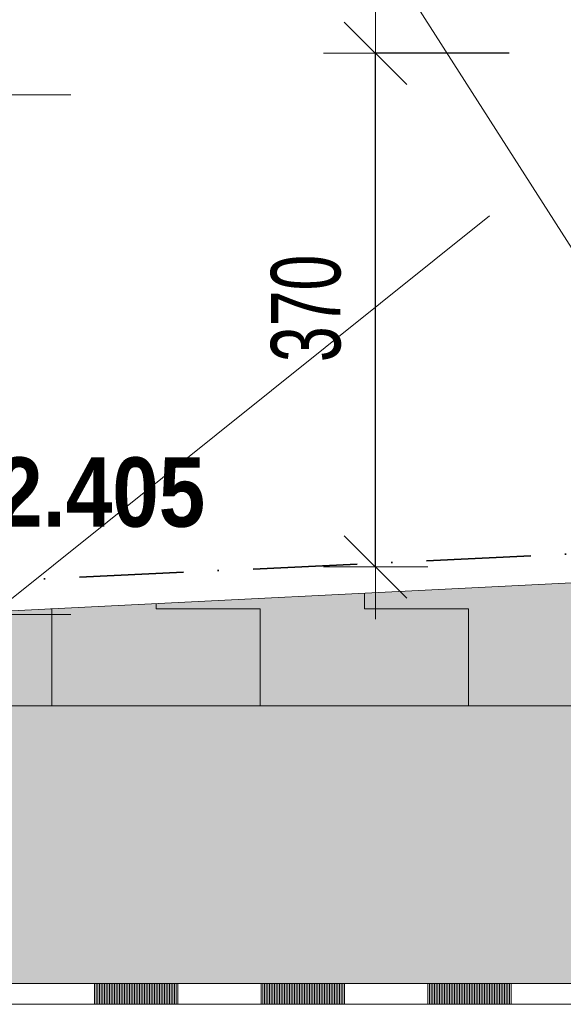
# Model space of a CAD drawing. Header units: millimetres. Extents: x 8403 to 26999, y -43919 to -18609.
# Tile 15 of 20: x 11677 to 12068, y -21660 to -20951. Entities that reach past the tile are written whole.
import ezdxf

# ---------------------------------------------------------------- set-up
doc = ezdxf.new("R2010")
doc.units = ezdxf.units.MM
doc.header["$PDMODE"] = 65
doc.linetypes.add('Cerchovana_2', pattern=[125, 75, -25, 0, -25])
doc.layers.add('XR$3$DETAILNÍ ŘEZ_1', color=7, linetype='Continuous', lineweight=25)
doc.styles.add('ARIALNARROW', font='ARIALN.TTF')
doc.dimstyles.new('DIMSTYLE_7', dxfattribs={"dimtxt": 50, "dimasz": 75, "dimexe": 0, "dimexo": 0, "dimgap": 25, "dimtad": 2, "dimdec": 0, "dimrnd": 1, "dimzin": 12, "dimdsep": 46, "dimtxsty": 'ARIALNARROW', "dimblk1": 'ALL_ML_STRICH', "dimblk2": 'ALL_ML_STRICH', "dimsah": 1, "dimcen": 0, "dimclrd": 6, "dimclre": 6, "dimclrt": 6, "dimadec": 0, "dimazin": 0, "dimtfac": 1, "dimtdec": 0, "dimtix": 1, "dimtmove": 2, "dimatfit": 3, "dimfxl": 0, "dimtzin": 0, "dimlwd": 0, "dimlwe": 13, "dimarcsym": 0})

# ---------------------------------------------------------------- blocks, each defined once
blk = doc.blocks.new('VZOROVÁ ČÁRA_6')
at = {"layer": 'XR$3$DETAILNÍ ŘEZ_1', "color": 7, "linetype": 'Continuous', "lineweight": 13}
for p, q in [((11730.72, -21644.85), (11730.72, -21659.85)), ((11730.72, -21644.85), (11790.72, -21644.85)), ((11730.72, -21644.85), (11790.72, -21644.85)), ((11730.72, -21644.85), (11790.72, -21644.85)), ((11730.72, -21644.85), (11790.72, -21644.85)), ((11730.72, -21644.85), (11790.72, -21644.85)), ((11731.92, -21644.85), (11731.92, -21659.85)), ((11733.12, -21644.85), (11733.12, -21659.85)), ((11734.32, -21644.85), (11734.32, -21659.85)), ((11735.52, -21644.85), (11735.52, -21659.85)), ((11736.72, -21644.85), (11736.72, -21659.85)), ((11737.92, -21644.85), (11737.92, -21659.85)), ((11739.12, -21644.85), (11739.12, -21659.85)), ((11740.32, -21644.85), (11740.32, -21659.85)), ((11741.52, -21644.85), (11741.52, -21659.85)), ((11742.72, -21644.85), (11742.72, -21659.85)), ((11743.92, -21644.85), (11743.92, -21659.85)), ((11745.12, -21644.85), (11745.12, -21659.85)), ((11746.32, -21644.85), (11746.32, -21659.85)), ((11747.52, -21644.85), (11747.52, -21659.85)), ((11748.72, -21644.85), (11748.72, -21659.85)), ((11749.92, -21644.85), (11749.92, -21659.85)), ((11751.12, -21644.85), (11751.12, -21659.85)), ((11752.32, -21644.85), (11752.32, -21659.85)), ((11753.52, -21644.85), (11753.52, -21659.85)), ((11754.72, -21644.85), (11754.72, -21659.85)), ((11755.92, -21644.85), (11755.92, -21659.85)), ((11757.12, -21644.85), (11757.12, -21659.85)), ((11758.32, -21644.85), (11758.32, -21659.85)), ((11759.52, -21644.85), (11759.52, -21659.85)), ((11760.72, -21644.85), (11760.72, -21659.85)), ((11761.92, -21644.85), (11761.92, -21659.85)), ((11763.12, -21644.85), (11763.12, -21659.85)), ((11764.32, -21644.85), (11764.32, -21659.85)), ((11765.52, -21644.85), (11765.52, -21659.85)), ((11766.72, -21644.85), (11766.72, -21659.85)), ((11767.92, -21644.85), (11767.92, -21659.85)), ((11769.12, -21644.85), (11769.12, -21659.85)), ((11770.32, -21644.85), (11770.32, -21659.85)), ((11771.52, -21644.85), (11771.52, -21659.85)), ((11772.72, -21644.85), (11772.72, -21659.85)), ((11773.92, -21644.85), (11773.92, -21659.85)), ((11775.12, -21644.85), (11775.12, -21659.85)), ((11776.32, -21644.85), (11776.32, -21659.85)), ((11777.52, -21644.85), (11777.52, -21659.85)), ((11778.72, -21644.85), (11778.72, -21659.85)), ((11779.92, -21644.85), (11779.92, -21659.85)), ((11781.12, -21644.85), (11781.12, -21659.85)), ((11782.32, -21644.85), (11782.32, -21659.85)), ((11783.52, -21644.85), (11783.52, -21659.85)), ((11784.72, -21644.85), (11784.72, -21659.85)), ((11785.92, -21644.85), (11785.92, -21659.85)), ((11787.12, -21644.85), (11787.12, -21659.85)), ((11788.32, -21644.85), (11788.32, -21659.85)), ((11789.52, -21644.85), (11789.52, -21659.85)), ((11790.72, -21644.85), (11790.72, -21659.85)), ((11850.72, -21644.85), (11850.72, -21659.85)), ((11850.72, -21644.85), (11910.72, -21644.85)), ((11850.72, -21644.85), (11910.72, -21644.85)), ((11850.72, -21644.85), (11910.72, -21644.85)), ((11850.72, -21644.85), (11910.72, -21644.85)), ((11850.72, -21644.85), (11910.72, -21644.85)), ((11851.92, -21644.85), (11851.92, -21659.85)), ((11853.12, -21644.85), (11853.12, -21659.85)), ((11854.32, -21644.85), (11854.32, -21659.85)), ((11855.52, -21644.85), (11855.52, -21659.85)), ((11856.72, -21644.85), (11856.72, -21659.85)), ((11857.92, -21644.85), (11857.92, -21659.85)), ((11859.12, -21644.85), (11859.12, -21659.85)), ((11860.32, -21644.85), (11860.32, -21659.85)), ((11861.52, -21644.85), (11861.52, -21659.85)), ((11862.72, -21644.85), (11862.72, -21659.85)), ((11863.92, -21644.85), (11863.92, -21659.85)), ((11865.12, -21644.85), (11865.12, -21659.85)), ((11866.32, -21644.85), (11866.32, -21659.85)), ((11867.52, -21644.85), (11867.52, -21659.85)), ((11868.72, -21644.85), (11868.72, -21659.85)), ((11869.92, -21644.85), (11869.92, -21659.85)), ((11871.12, -21644.85), (11871.12, -21659.85)), ((11872.32, -21644.85), (11872.32, -21659.85)), ((11873.52, -21644.85), (11873.52, -21659.85)), ((11874.72, -21644.85), (11874.72, -21659.85)), ((11875.92, -21644.85), (11875.92, -21659.85)), ((11877.12, -21644.85), (11877.12, -21659.85)), ((11878.32, -21644.85), (11878.32, -21659.85)), ((11879.52, -21644.85), (11879.52, -21659.85)), ((11880.72, -21644.85), (11880.72, -21659.85)), ((11881.92, -21644.85), (11881.92, -21659.85)), ((11883.12, -21644.85), (11883.12, -21659.85)), ((11884.32, -21644.85), (11884.32, -21659.85)), ((11885.52, -21644.85), (11885.52, -21659.85)), ((11886.72, -21644.85), (11886.72, -21659.85)), ((11887.92, -21644.85), (11887.92, -21659.85)), ((11889.12, -21644.85), (11889.12, -21659.85)), ((11890.32, -21644.85), (11890.32, -21659.85)), ((11891.52, -21644.85), (11891.52, -21659.85)), ((11892.72, -21644.85), (11892.72, -21659.85)), ((11893.92, -21644.85), (11893.92, -21659.85)), ((11895.12, -21644.85), (11895.12, -21659.85)), ((11896.32, -21644.85), (11896.32, -21659.85)), ((11897.52, -21644.85), (11897.52, -21659.85)), ((11898.72, -21644.85), (11898.72, -21659.85)), ((11899.92, -21644.85), (11899.92, -21659.85)), ((11901.12, -21644.85), (11901.12, -21659.85)), ((11902.32, -21644.85), (11902.32, -21659.85)), ((11903.52, -21644.85), (11903.52, -21659.85)), ((11904.72, -21644.85), (11904.72, -21659.85)), ((11905.92, -21644.85), (11905.92, -21659.85)), ((11907.12, -21644.85), (11907.12, -21659.85)), ((11908.32, -21644.85), (11908.32, -21659.85)), ((11909.52, -21644.85), (11909.52, -21659.85)), ((11910.72, -21644.85), (11910.72, -21659.85)), ((11970.72, -21644.85), (11970.72, -21659.85)), ((11970.72, -21644.85), (12030.72, -21644.85)), ((11970.72, -21644.85), (12030.72, -21644.85)), ((11970.72, -21644.85), (12030.72, -21644.85)), ((11970.72, -21644.85), (12030.72, -21644.85)), ((11970.72, -21644.85), (12030.72, -21644.85)), ((11971.92, -21644.85), (11971.92, -21659.85)), ((11973.12, -21644.85), (11973.12, -21659.85)), ((11974.32, -21644.85), (11974.32, -21659.85)), ((11975.52, -21644.85), (11975.52, -21659.85)), ((11976.72, -21644.85), (11976.72, -21659.85)), ((11977.92, -21644.85), (11977.92, -21659.85)), ((11979.12, -21644.85), (11979.12, -21659.85)), ((11980.32, -21644.85), (11980.32, -21659.85)), ((11981.52, -21644.85), (11981.52, -21659.85)), ((11982.72, -21644.85), (11982.72, -21659.85)), ((11983.92, -21644.85), (11983.92, -21659.85)), ((11985.12, -21644.85), (11985.12, -21659.85)), ((11986.32, -21644.85), (11986.32, -21659.85)), ((11987.52, -21644.85), (11987.52, -21659.85)), ((11988.72, -21644.85), (11988.72, -21659.85)), ((11989.92, -21644.85), (11989.92, -21659.85)), ((11991.12, -21644.85), (11991.12, -21659.85)), ((11992.32, -21644.85), (11992.32, -21659.85)), ((11993.52, -21644.85), (11993.52, -21659.85)), ((11994.72, -21644.85), (11994.72, -21659.85)), ((11995.92, -21644.85), (11995.92, -21659.85)), ((11997.12, -21644.85), (11997.12, -21659.85)), ((11998.32, -21644.85), (11998.32, -21659.85)), ((11999.52, -21644.85), (11999.52, -21659.85)), ((12000.72, -21644.85), (12000.72, -21659.85)), ((12001.92, -21644.85), (12001.92, -21659.85)), ((12003.12, -21644.85), (12003.12, -21659.85)), ((12004.32, -21644.85), (12004.32, -21659.85)), ((12005.52, -21644.85), (12005.52, -21659.85)), ((12006.72, -21644.85), (12006.72, -21659.85)), ((12007.92, -21644.85), (12007.92, -21659.85)), ((12009.12, -21644.85), (12009.12, -21659.85)), ((12010.32, -21644.85), (12010.32, -21659.85)), ((12011.52, -21644.85), (12011.52, -21659.85)), ((12012.72, -21644.85), (12012.72, -21659.85)), ((12013.92, -21644.85), (12013.92, -21659.85)), ((12015.12, -21644.85), (12015.12, -21659.85)), ((12016.32, -21644.85), (12016.32, -21659.85)), ((12017.52, -21644.85), (12017.52, -21659.85)), ((12018.72, -21644.85), (12018.72, -21659.85)), ((12019.92, -21644.85), (12019.92, -21659.85)), ((12021.12, -21644.85), (12021.12, -21659.85)), ((12022.32, -21644.85), (12022.32, -21659.85)), ((12023.52, -21644.85), (12023.52, -21659.85)), ((12024.72, -21644.85), (12024.72, -21659.85)), ((12025.92, -21644.85), (12025.92, -21659.85)), ((12027.12, -21644.85), (12027.12, -21659.85)), ((12028.32, -21644.85), (12028.32, -21659.85)), ((12029.52, -21644.85), (12029.52, -21659.85)), ((12030.72, -21644.85), (12030.72, -21659.85)), ((11670.72, -21659.85), (11730.72, -21659.85)), ((11730.72, -21659.85), (11790.72, -21659.85)), ((11790.72, -21659.85), (11850.72, -21659.85)), ((11850.72, -21659.85), (11910.72, -21659.85)), ((11910.72, -21659.85), (11970.72, -21659.85)), ((11970.72, -21659.85), (12030.72, -21659.85)), ((12030.72, -21659.85), (12090.72, -21659.85))]:
    blk.add_line(p, q, dxfattribs=at)
for points in [[(11670.72, -21644.85), (11730.72, -21644.85), (11790.72, -21644.85)], [(11670.72, -21644.85), (11730.72, -21644.85), (11790.72, -21644.85)], [(11790.72, -21644.85), (11850.72, -21644.85), (11910.72, -21644.85)], [(11790.72, -21644.85), (11850.72, -21644.85), (11910.72, -21644.85)], [(11910.72, -21644.85), (11970.72, -21644.85), (12030.72, -21644.85)], [(11910.72, -21644.85), (11970.72, -21644.85), (12030.72, -21644.85)], [(12030.72, -21644.85), (12090.72, -21644.85), (12150.72, -21644.85)], [(12030.72, -21644.85), (12090.72, -21644.85), (12150.72, -21644.85)]]:
    blk.add_lwpolyline(points, dxfattribs=at)
blk = doc.blocks.new('ALL_ML_STRICH')
at = {"color": 0, "linetype": 'ByBlock', "lineweight": -2}
for p, q in [((0, -0.5), (0, 0.5)), ((-0.3, -0.3), (0.3, 0.3)), ((-1, 0), (0.5, 0))]:
    blk.add_line(p, q, dxfattribs=at)
blk = doc.blocks.new('*D53')
at = {"layer": 'DEFPOINTS', "color": 6, "linetype": 'Continuous', "lineweight": 13}
for p in [(10650.72, -21644.85), (12515.72, -21652.35), (10650.72, -22015.83)]:
    blk.add_point(p, dxfattribs=at)
at = {"layer": 'XR$3$DETAILNÍ ŘEZ_1', "color": 6, "linetype": 'Continuous', "lineweight": -2}
for p, q in [((10650.72, -21863.74), (10650.72, -22015.83)), ((12515.72, -21863.74), (12515.72, -22015.83)), ((10650.72, -22015.83), (12515.72, -22015.83))]:
    blk.add_line(p, q, dxfattribs=at)
at = {"layer": 'XR$3$DETAILNÍ ŘEZ_1', "color": 6, "linetype": 'Continuous', "lineweight": 13, "xscale": 75, "yscale": 75, "zscale": 75, "rotation": 180}
blk.add_blockref('ALL_ML_STRICH', (10650.72, -22015.83), dxfattribs=at)
at = {"layer": 'XR$3$DETAILNÍ ŘEZ_1', "color": 6, "linetype": 'Continuous', "lineweight": 13, "xscale": 75, "yscale": 75, "zscale": 75}
blk.add_blockref('ALL_ML_STRICH', (12515.72, -22015.83), dxfattribs=at)
at = {"layer": 'XR$3$DETAILNÍ ŘEZ_1', "color": 6, "linetype": 'Continuous', "lineweight": 13, "insert": (11582.69, -21965.83), "char_height": 50, "width": 162.2857, "attachment_point": 5, "style": 'ARIALNARROW'}
blk.add_mtext('\\W0.81;\\A1;{1865}', dxfattribs=at)
blk = doc.blocks.new('COMPLEX_ELEVATIONDIM_4')
at = {"layer": 'XR$3$DETAILNÍ ŘEZ_1', "color": 6, "linetype": 'Continuous', "lineweight": 13}
blk.add_line((11613.71, -21379.1), (11713.71, -21379.1), dxfattribs=at)
blk.add_lwpolyline([(11613.71, -21004.85), (11632.46, -21004.85), (11632.46, -21004.85), (11632.46, -21004.85), (11632.46, -21004.85), (11632.46, -21004.85), (11632.46, -21004.85), (11713.71, -21004.85)], dxfattribs=at)
at = {"layer": 'XR$3$DETAILNÍ ŘEZ_1', "color": 6, "linetype": 'Continuous', "lineweight": 18, "insert": (11639.96, -21316.6), "char_height": 50, "width": 196.8243, "attachment_point": 7, "style": 'ARIALNARROW'}
blk.add_mtext('\\W1.05;\\fArial Narrow|i0|b1|c0|p0;-2.405', dxfattribs=at)
blk = doc.blocks.new('*D67')
at = {"layer": 'DEFPOINTS', "color": 6, "linetype": 'Continuous', "lineweight": 13}
for p in [(12300.72, -20974.85), (11933.08, -21344.85), (12300.72, -21344.85)]:
    blk.add_point(p, dxfattribs=at)
at = {"layer": 'XR$3$DETAILNÍ ŘEZ_1', "color": 6, "linetype": 'Continuous', "lineweight": -2}
for p, q in [((12029.26, -20974.85), (11933.08, -20974.85)), ((11933.08, -21344.85), (11933.08, -20974.85)), ((11933.08, -21344.85), (11933.08, -21344.85))]:
    blk.add_line(p, q, dxfattribs=at)
at = {"layer": 'XR$3$DETAILNÍ ŘEZ_1', "color": 6, "linetype": 'Continuous', "lineweight": 13, "xscale": 75, "yscale": 75, "zscale": 75}
for p, rotation in [((11933.08, -20974.85), 90), ((11933.08, -21344.85), 270)]:
    blk.add_blockref('ALL_ML_STRICH', p, dxfattribs=dict(at, rotation=rotation))
at = {"layer": 'XR$3$DETAILNÍ ŘEZ_1', "color": 6, "linetype": 'Continuous', "lineweight": 13, "insert": (11883.08, -21158.59), "char_height": 50, "width": 121.7143, "attachment_point": 5, "rotation": 90, "style": 'ARIALNARROW'}
blk.add_mtext('\\W0.81;\\A1;{370}', dxfattribs=at)

msp = doc.modelspace()

# ---------------------------------------------------------------- hatches: boundary and pattern name
at = {"layer": 'XR$3$DETAILNÍ ŘEZ_1', "linetype": 'Continuous', "lineweight": 13}
msp.add_hatch(color=11, dxfattribs=at).paths.add_polyline_path([(10900.72, -21344.85), (10900.72, -21444.85), (12300.71, -21444.85), (12300.71, -21344.85), (11615.72, -21379.1)], flags=0)
h = msp.add_hatch(dxfattribs=at)
h.set_pattern_fill('VZOR', scale=75, style=0, pattern_type=2)
h.set_pattern_definition([(0, (150, 150), (75, 75), [75, -75]), (90, (150, 150), (-75, 75), [75, -75])])
h.paths.add_polyline_path([(10900.72, -21344.85), (10900.72, -21444.85), (12300.71, -21444.85), (12300.71, -21344.85), (11615.72, -21379.1)], flags=0)
msp.add_hatch(color=251, dxfattribs=at).paths.add_polyline_path([(10650.72, -21444.85), (10650.72, -21644.85), (12465.72, -21644.85), (12465.72, -21444.85)])

# ---------------------------------------------------------------- linework, layer by layer
at = {"layer": 'XR$3$DETAILNÍ ŘEZ_1', "color": 7, "linetype": 'Continuous', "lineweight": 13}
for p, q in [((11381.64, -20029.13), (12113.77, -21177.3)), ((11615.72, -21411.98), (12015.11, -21091.95)), ((12300.72, -21344.85), (11615.72, -21379.1)), ((12465.72, -21444.85), (10925.72, -21444.85)), ((10650.72, -21644.85), (12300.72, -21644.85))]:
    msp.add_line(p, q, dxfattribs=at)
at = {"layer": 'XR$3$DETAILNÍ ŘEZ_1', "color": 7, "linetype": 'Cerchovana_2', "lineweight": 35}
msp.add_line((11594.93, -21358.08), (12300.71, -21324.83), dxfattribs=at)

# ---------------------------------------------------------------- block references
at = {"layer": 'XR$3$DETAILNÍ ŘEZ_1', "color": 6, "linetype": 'Continuous', "lineweight": 13}
msp.add_blockref('COMPLEX_ELEVATIONDIM_4', (0, 0), dxfattribs=at)
at = {"layer": 'XR$3$DETAILNÍ ŘEZ_1', "color": 7, "linetype": 'Continuous', "lineweight": 13}
msp.add_blockref('VZOROVÁ ČÁRA_6', (0, 0), dxfattribs=at)

# ---------------------------------------------------------------- dimensions: what is measured, and where the dimension line sits
at = {"layer": 'XR$3$DETAILNÍ ŘEZ_1', "color": 6, "linetype": 'Continuous', "lineweight": 13}
dim = msp.add_linear_dim(base=(11933.08, -20974.85), p1=(11933.08, -21344.85), p2=(12029.26, -20974.85), angle=90, dimstyle='DIMSTYLE_7', override={"dimpost": '<>', "dimclrd": 6, "dimclre": 6, "dimclrt": 6, "dimlwd": 0, "dimlwe": 13}, dxfattribs=at)
dim.commit()
dim.dimension.update_dxf_attribs({"geometry": '*D67', "text_midpoint": (11883.08, -21158.59), "dimtype": 160})
dim = msp.add_linear_dim(base=(12515.72, -22015.83), p1=(10650.72, -21863.74), p2=(12515.72, -21863.74), dimstyle='DIMSTYLE_7', override={"dimpost": '<>', "dimclrd": 6, "dimclre": 6, "dimclrt": 6, "dimlwd": 0, "dimlwe": 13}, dxfattribs=at)
dim.commit()
dim.dimension.update_dxf_attribs({"geometry": '*D53', "text_midpoint": (11582.69, -21965.83), "dimtype": 160})

doc.saveas('drawing.dxf')
